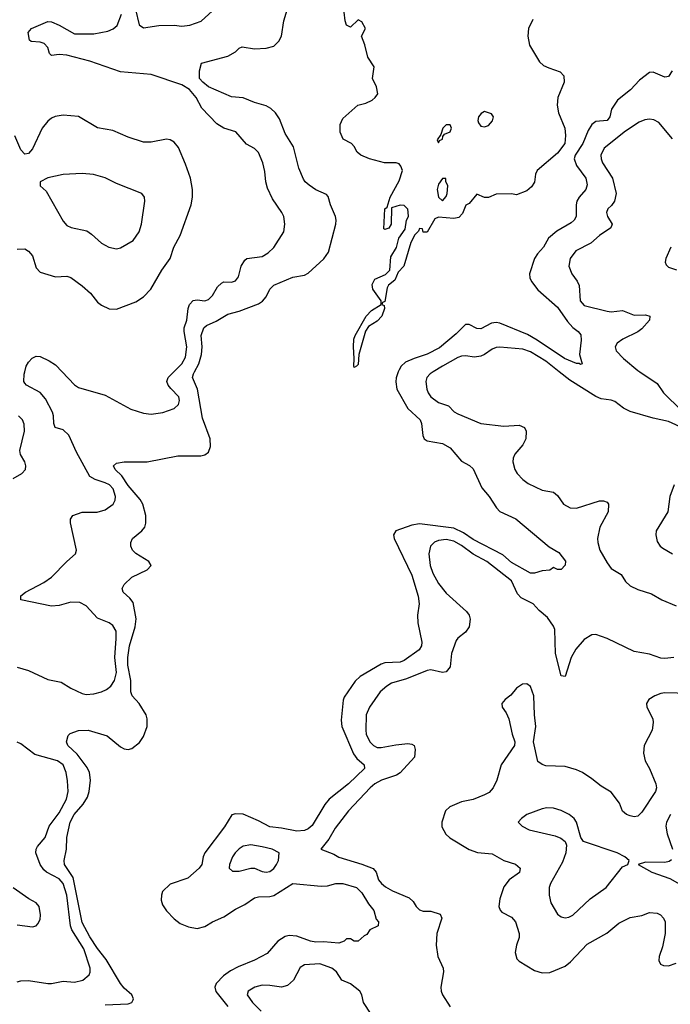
# Model space of a CAD drawing. Header units: inches. Extents: x 1843162 to 1959474, y 907081 to 1016326.
# Tile 149 of 256: x 1881704 to 1885099, y 976701 to 981836. Entities that reach past the tile are written whole.
import ezdxf

# ---------------------------------------------------------------- set-up
doc = ezdxf.new("R2010")
doc.units = ezdxf.units.IN
doc.header["$MEASUREMENT"] = 0
doc.layers.add('B8987', color=7, linetype='Continuous')
doc.layers.add('B8988', color=7, linetype='Continuous')

msp = doc.modelspace()

# ---------------------------------------------------------------- linework, layer by layer
at = {"layer": 'B8987', "color": 5}
for points, elevation in [([(1881690, 978458.8), (1881750, 978441.1), (1881850, 978394.6), (1881921, 978381), (1881970.6, 978350), (1882030, 978322.3), (1882050, 978317.3), (1882090, 978319.7), (1882130, 978330.2), (1882157.5, 978342.5), (1882179.4, 978360.6), (1882198.5, 978390), (1882208.5, 978431.5), (1882200.5, 978510), (1882208.2, 978608.2), (1882206.7, 978646.7), (1882190, 978676.2), (1882170, 978690.6), (1882110, 978714.8), (1882050, 978778.4), (1882017.2, 978797.2), (1881970, 978797.6), (1881910, 978781.2), (1881870, 978777.7), (1881709.6, 978810), (1881710, 978831.8), (1881733.6, 978850), (1881830, 978900.6), (1881870, 978927.8), (1881950, 979010.2), (1881995.4, 979050), (1882000.4, 979070), (1881968.6, 979211.4), (1881968.8, 979231.2), (1881981.6, 979250), (1882030, 979267.1), (1882107.5, 979267.5), (1882150, 979280.4), (1882191.2, 979308.8), (1882201.4, 979330), (1882203.1, 979350), (1882192.1, 979390), (1882172.5, 979410), (1882150, 979421.5), (1882097.4, 979437.4), (1882070, 979453.5), (1882000.5, 979580.5), (1881960.1, 979670), (1881930, 979697.3), (1881889.1, 979710), (1881882, 979730), (1881880.4, 979770), (1881874.7, 979790), (1881839.2, 979859.2), (1881810, 979892.5), (1881739.8, 979930), (1881730, 979941.1), (1881725.6, 979950), (1881727.2, 979987.2), (1881730.6, 980000)], 480), ([(1881925, 980000), (1881990, 979932.4), (1882010, 979918.2), (1882150, 979878.5), (1882284.2, 979804.2), (1882350, 979784.6), (1882390, 979779.6), (1882451.6, 979788.4), (1882510, 979807.6), (1882532.4, 979830), (1882537.3, 979850), (1882534.8, 979870), (1882491.9, 979911.9), (1882478.5, 979930), (1882472.1, 979950), (1882478.7, 979970), (1882508.9, 980000)], 480), ([(1882150, 976698.8), (1882270, 976702.7), (1882289.8, 976710.2), (1882296.5, 976723.5), (1882298.5, 976730), (1882289.8, 976750), (1882250, 976785.2), (1882229.7, 976809.7), (1882155.2, 976935.2), (1882110, 976992.6), (1882070, 977053.3), (1882030, 977127.9), (1881982.7, 977362.7), (1881937.8, 977430), (1881935.3, 977450), (1881947.5, 977510), (1881949.4, 977570), (1881967.8, 977650), (1881988.5, 977690), (1882035.3, 977744.7), (1882058.2, 977781.8), (1882066.8, 977810), (1882072.6, 977870), (1882067.9, 977910), (1882056.5, 977936.5), (1882004.7, 978004.7), (1881956, 978050), (1881949, 978070), (1881957.2, 978102.8), (1881966.8, 978113.2), (1882011.5, 978128.5), (1882062, 978130), (1882161, 978101), (1882230, 978044), (1882250, 978032.9), (1882270, 978030.3), (1882290, 978034.6), (1882330, 978067), (1882350, 978098), (1882368.6, 978150), (1882369.8, 978190), (1882364.2, 978210), (1882327.5, 978270), (1882291.3, 978310), (1882284.3, 978330), (1882284.1, 978390), (1882267.6, 978470), (1882267.9, 978510), (1882277.8, 978570), (1882307.4, 978670), (1882311.3, 978711.3), (1882295.8, 978795.8), (1882279.3, 978819.3), (1882244.5, 978850), (1882239.5, 978870), (1882249.5, 978890), (1882290, 978928.7), (1882370, 978967.6), (1882389.5, 978990), (1882378, 979010), (1882310, 979051.5), (1882293, 979070), (1882284.2, 979090), (1882283.6, 979110), (1882291.8, 979130), (1882340.5, 979170), (1882356.4, 979190), (1882362.4, 979210), (1882361.6, 979250), (1882345.7, 979310), (1882333.2, 979333.2), (1882270, 979407.6), (1882237.1, 979457.1), (1882201.6, 979490), (1882194, 979510), (1882210, 979522.8), (1882249.5, 979530.5), (1882370, 979530.2), (1882530, 979560.8), (1882650, 979562.3), (1882670, 979566.3), (1882690, 979581.3), (1882699, 979610), (1882698.5, 979650), (1882657.7, 979757.7), (1882632.1, 979910), (1882606, 979970), (1882611.8, 979990), (1882617, 980000)], 460), ([(1883679.9, 980000), (1883668.9, 979968.9), (1883666.8, 979946.8), (1883671.5, 979910), (1883730, 979808), (1883793.2, 979750), (1883800.2, 979730), (1883807.3, 979667.3), (1883814.9, 979650), (1883830, 979639.5), (1883910, 979626.7), (1883950, 979603.6), (1884010, 979534), (1884051.6, 979511.6), (1884070, 979494), (1884115.1, 979395.1), (1884154.3, 979350), (1884192.7, 979290), (1884210, 979271.6), (1884292.4, 979232.4), (1884467.5, 979087.5), (1884517.6, 979057.6), (1884552.5, 979012.5), (1884550.6, 978990.6), (1884530, 978969), (1884510, 978969.2), (1884490, 978979), (1884470, 978966), (1884430, 978962.4), (1884390.8, 978950), (1884370, 978949.9), (1884270, 979005.6), (1884224.6, 979044.6), (1884070, 979124.6), (1884019.3, 979159.3), (1883970, 979183.9), (1883790, 979206.3), (1883750, 979200.5), (1883666.5, 979170), (1883655, 979150), (1883658.4, 979130), (1883750, 978939.5), (1883783.2, 978830), (1883788.9, 978790), (1883780.3, 978730), (1883781.7, 978690), (1883803.1, 978590), (1883800.3, 978570), (1883788.9, 978550), (1883710, 978494.2), (1883690, 978485.2), (1883610, 978481.3), (1883590, 978475), (1883481.1, 978410), (1883454.3, 978385.7), (1883397.6, 978302.4), (1883392.5, 978287.5), (1883382, 978182), (1883385.1, 978150), (1883446.8, 978006.8), (1883462.8, 977982.8), (1883502.3, 977950), (1883502.7, 977930), (1883419.5, 977850), (1883318.8, 977770), (1883297.1, 977742.9), (1883230, 977633.8), (1883210, 977616.5), (1883190, 977606.6), (1883150, 977603.5), (1883070, 977619.9), (1883010, 977626.5), (1882950, 977658.1), (1882870, 977691.9), (1882830, 977693.9), (1882811.3, 977688.7), (1882773.4, 977626.6), (1882669.5, 977490), (1882661.4, 977470), (1882654.6, 977430), (1882639.7, 977410), (1882581.3, 977358.7), (1882490, 977328), (1882450, 977289.4), (1882443.5, 977270), (1882443.1, 977243.1), (1882450, 977219.1), (1882470, 977188.4), (1882510, 977146.4), (1882541.6, 977121.6), (1882584.5, 977104.5), (1882630, 977096.3), (1882670, 977106.3), (1882710, 977130.1), (1882770, 977156.8), (1882830, 977196.8), (1882879.3, 977220.7), (1882930, 977256.1), (1882950, 977261.8), (1883010, 977262.9), (1883030, 977268.8), (1883130, 977330.9), (1883277.3, 977317.3), (1883310, 977319), (1883354, 977330), (1883390, 977330.7), (1883462, 977310), (1883490, 977282.7), (1883524.6, 977224.6), (1883552.7, 977190), (1883564.5, 977144.5), (1883576, 977130), (1883574, 977110), (1883531.6, 977088.4), (1883516, 977064), (1883502, 977058), (1883470, 977029.2), (1883450, 977029.3), (1883430, 977042), (1883410, 977042), (1883398, 977030), (1883370, 977019.5), (1883290, 977026.2), (1883250, 977024.8), (1883220.9, 977030), (1883150, 977056.5), (1883110, 977058.9), (1883090, 977053.8), (1883051.4, 977030), (1882994.6, 976965.4), (1882930, 976930.6), (1882843.7, 976896.3), (1882804.1, 976875.9), (1882767.3, 976850), (1882729.2, 976810), (1882721.9, 976790), (1882726.7, 976766.7), (1882790.6, 976690)], 460), ([(1883862.3, 980000), (1883846.3, 979990), (1883828.1, 979970), (1883824.2, 979950), (1883828.2, 979910), (1883835.5, 979890), (1883850.2, 979870), (1883890, 979840.2), (1883942.1, 979822.1), (1883971.4, 979791.4), (1883990, 979780.2), (1884110, 979731), (1884230, 979717), (1884310, 979720.7), (1884338.4, 979710), (1884347.4, 979690), (1884345.2, 979650), (1884330, 979618.7), (1884287.9, 979570), (1884279.1, 979550), (1884278, 979530), (1884287.7, 979490), (1884299.5, 979470), (1884330, 979438), (1884357.2, 979417.2), (1884430, 979381.8), (1884490, 979372.7), (1884510, 979355.3), (1884542.4, 979310), (1884576, 979290), (1884610, 979289.3), (1884730, 979326), (1884750, 979327.6), (1884770, 979320.4), (1884777.4, 979310), (1884775.2, 979270), (1884732.1, 979190), (1884719.8, 979130), (1884720.2, 979110), (1884730.9, 979070), (1884770, 979002.9), (1884790, 978973.8), (1884842.5, 978942.5), (1884865.9, 978905.9), (1884890, 978883.5), (1884930, 978865), (1885001.1, 978841.1), (1885055.3, 978810), (1885130, 978779)], 480), ([(1885170, 979703.9), (1885090, 979740.7), (1885010, 979758.4), (1884890, 979792.8), (1884854.7, 979810), (1884810, 979844.3), (1884790, 979852), (1884739, 979859), (1884710, 979870.4), (1884575.7, 979955.7), (1884520, 980000)], 480), ([(1884940.1, 980000), (1885030, 979939.1), (1885064.2, 979890), (1885157.7, 979797.7)], 480), ([(1881670, 979442.8), (1881714.7, 979470), (1881733.6, 979490), (1881735.9, 979510), (1881730.6, 979530), (1881708.7, 979568.7), (1881704, 979590), (1881729.5, 979690), (1881727.5, 979727.5), (1881718.5, 979750), (1881698.4, 979770)], 520), ([(1885119.5, 979410), (1885097.6, 979350), (1885086.8, 979270), (1885026.1, 979170), (1885023.7, 979150), (1885030, 979114.9), (1885046.7, 979090), (1885059.7, 979079.7), (1885110, 979049.5)], 520), ([(1885117.4, 978510), (1885070, 978503.7), (1885050, 978505.6), (1884990, 978526.4), (1884910, 978541.4), (1884770, 978609), (1884710, 978628.8), (1884690, 978627.6), (1884650, 978603.6), (1884606.4, 978553.6), (1884582.2, 978510), (1884550, 978409.7), (1884530, 978414.5), (1884499.9, 978530), (1884495.8, 978655.8), (1884490, 978672.8), (1884459, 978719), (1884414.2, 978754.2), (1884382.9, 978790), (1884320.2, 978820.2), (1884302.3, 978842.3), (1884269.8, 978910), (1884141.6, 979010), (1884070, 979048.4), (1884010, 979093.7), (1883970, 979116), (1883930, 979124.9), (1883890, 979119.9), (1883868.6, 979111.4), (1883847.3, 979090), (1883839.1, 979050), (1883846, 978990), (1883859.9, 978950), (1883890, 978895.6), (1883930, 978845.4), (1884036.5, 978750), (1884049.2, 978730), (1884055, 978710), (1884049, 978670), (1884030, 978641.3), (1883990, 978609.7), (1883981.9, 978598.1), (1883957.1, 978530), (1883950, 978461.3), (1883930, 978434.9), (1883910, 978431.1), (1883850, 978445), (1883830, 978441.8), (1883722.4, 978397.6), (1883644.8, 978375.2), (1883619.7, 978360.3), (1883584.9, 978330), (1883530.2, 978250), (1883512.5, 978210), (1883510.1, 978130), (1883511.5, 978110), (1883530.9, 978070), (1883550.3, 978050), (1883570, 978041), (1883590, 978039.5), (1883666.3, 978053.7), (1883730, 978060.5), (1883750, 978058.2), (1883761.7, 978050), (1883768.2, 978030), (1883764.5, 977990), (1883690, 977907.4), (1883670, 977896.3), (1883592.6, 977870), (1883556.5, 977850), (1883532.8, 977830), (1883419.7, 977710), (1883350, 977619.1), (1883317.7, 977562.3), (1883276.3, 977510), (1883343.4, 977483.4), (1883370, 977467.9), (1883490, 977432.2), (1883549.4, 977409.4), (1883563.5, 977390), (1883577.2, 977350), (1883592.4, 977330), (1883613.6, 977313.6), (1883650, 977293), (1883735.6, 977255.6), (1883756.8, 977236.8), (1883773.6, 977210), (1883790, 977193.6), (1883810, 977187), (1883850, 977186), (1883898.7, 977170), (1883907.1, 977150), (1883881.4, 977070), (1883877.9, 977010), (1883886.7, 976950), (1883913.4, 976890), (1883916.3, 976870), (1883901, 976790), (1883903.1, 976770), (1883910.8, 976750), (1883950, 976686.9)], 480), ([(1885330, 978318.7), (1885070, 978325.3), (1885050, 978322.7), (1885019.3, 978310), (1884988, 978290), (1884974.4, 978270), (1884976.5, 978250), (1885007.2, 978190), (1885010.4, 978170), (1885004.6, 978130), (1884962.8, 978050), (1884958.9, 978010), (1884968.5, 977970), (1884991, 977930), (1885023.2, 977850), (1885027.6, 977830), (1885022.2, 977810), (1884950, 977702.6), (1884930, 977682.6), (1884910, 977679.1), (1884890, 977683.1), (1884870, 977691.1), (1884850, 977708), (1884834, 977750), (1884790, 977807.1), (1884737.8, 977837.8), (1884690, 977877.6), (1884640.7, 977910), (1884610, 977923.5), (1884550, 977940.4), (1884450, 977945.1), (1884430, 977951.1), (1884407.7, 977967.7), (1884386, 978070), (1884398.2, 978150), (1884389.8, 978210), (1884386.5, 978310), (1884370, 978358.7), (1884350, 978372.7), (1884328.2, 978370), (1884296, 978350), (1884266.8, 978313.2), (1884237.3, 978290), (1884220.5, 978270), (1884222.4, 978250), (1884241.8, 978221.8), (1884256.1, 978190), (1884273.6, 978110), (1884287.4, 978070), (1884287, 978050), (1884217.1, 977950), (1884194, 977870), (1884174.7, 977830), (1884154.1, 977805.9), (1884130, 977793), (1884070, 977768.7), (1884010, 977756.1), (1883948.4, 977730), (1883926.7, 977710), (1883906.3, 977650), (1883907, 977627), (1883927.6, 977587.6), (1883949.3, 977569.3), (1884050, 977507.7), (1884093.1, 977493.1), (1884170, 977486.2), (1884230, 977450.2), (1884290.8, 977430.8), (1884315.8, 977410), (1884311.7, 977388.3), (1884258, 977350), (1884230, 977314.2), (1884209.5, 977250), (1884205, 977210), (1884211, 977191), (1884220.5, 977180.5), (1884270, 977155.2), (1884291.8, 977130), (1884311, 977070), (1884310.2, 977050), (1884296.2, 977010), (1884290.3, 976970.3), (1884298.5, 976938.5), (1884310, 976924.9), (1884390, 976876.5), (1884430, 976865.2), (1884470, 976866.9), (1884550, 976899.7), (1884577.6, 976922.4), (1884665, 977015), (1884768.3, 977071.7), (1884830, 977124.3), (1884890, 977152.7), (1884950, 977164.3), (1884990, 977180.1), (1885030, 977176.8), (1885047.7, 977167.7), (1885063.9, 977150), (1885072.1, 977130), (1885072.3, 977070), (1885058.7, 977001.3), (1885040.3, 976950), (1885039.5, 976930), (1885048, 976910), (1885063.2, 976903.2), (1885090, 976902), (1885130, 976915.2)], 520), ([(1881690, 976817.1), (1881710, 976822.7), (1881750, 976824.1), (1881850, 976808.6), (1881870, 976808.7), (1881930, 976821.6), (1881990, 976815.8), (1882033.3, 976826.7), (1882066.3, 976853.7), (1882071.4, 976868.6), (1882071.3, 976890), (1882038.3, 976990), (1881976.7, 977090), (1881969.9, 977109.9), (1881949.7, 977270), (1881930.9, 977330), (1881910, 977356), (1881844.1, 977390), (1881830, 977401.5), (1881810.3, 977430), (1881788.4, 977490), (1881789.9, 977510), (1881796.8, 977523.2), (1881837.5, 977570), (1881857.4, 977630), (1881910, 977699), (1881947.5, 977770), (1881956.1, 977810), (1881953, 977867), (1881946.8, 977910), (1881930, 977949.8), (1881901.7, 977970), (1881783.4, 978003.4), (1881710, 978059.8), (1881690, 978067.9)], 480), ([(1885100.9, 977690), (1885079.7, 977650), (1885076.2, 977630), (1885082, 977590), (1885110.3, 977509.7)], 540), ([(1885104.9, 977455.1), (1885093.7, 977446.3), (1885070, 977439.7), (1884970, 977442.7), (1884932, 977430), (1885002.8, 977390), (1885097.4, 977357.4), (1885160.4, 977320.4)], 540), ([(1881690, 977115.1), (1881770, 977105.2), (1881789.8, 977110.2), (1881799.2, 977120.8), (1881810, 977143), (1881813, 977167), (1881805, 977210), (1881789.9, 977229.9), (1881751.3, 977251.3), (1881670, 977308.5)], 520), ([(1883537.8, 976650), (1883498.6, 976710), (1883489.9, 976749.9), (1883479.2, 976770), (1883430, 976808.2), (1883385.8, 976825.8), (1883358, 976870), (1883332.4, 976890), (1883271, 976911), (1883190, 976906.6), (1883168, 976892), (1883132.8, 976827.2), (1883102, 976798), (1883070, 976789.7), (1883010, 976799.3), (1882970, 976799.8), (1882930.8, 976790), (1882895.5, 976770), (1882890.4, 976750), (1882919.6, 976710), (1882964.3, 976664.3)], 480)]:
    msp.add_lwpolyline(points, dxfattribs=dict(at, elevation=elevation))
for points, elevation in [([(1884454.4, 977725.6), (1884430, 977721.1), (1884350.7, 977690), (1884322.8, 977670), (1884306, 977650), (1884326, 977630), (1884362.8, 977610), (1884499.1, 977579.1), (1884527.2, 977567.2), (1884550.8, 977550), (1884557.1, 977530), (1884554.4, 977490), (1884537.4, 977442.6), (1884474, 977330), (1884466.5, 977310), (1884467.6, 977270), (1884476, 977230), (1884511.3, 977171.3), (1884530, 977157.6), (1884550, 977151.8), (1884570, 977155.3), (1884590, 977165.5), (1884680.5, 977250), (1884764.4, 977310), (1884850, 977417.3), (1884878, 977430), (1884884, 977450), (1884861.2, 977470), (1884821.2, 977490), (1884646, 977550), (1884631.8, 977570), (1884609.7, 977650), (1884596.9, 977670), (1884572, 977690), (1884530, 977712.3), (1884490, 977723.1)], 540), ([(1882910, 977532.8), (1882870, 977524.8), (1882850, 977512.3), (1882828.9, 977490), (1882814.9, 977470), (1882798.4, 977430), (1882796.3, 977410), (1882814.9, 977394.9), (1882850, 977394.9), (1882910, 977411.4), (1882930, 977410.2), (1882970, 977392.7), (1882990, 977389.1), (1883010, 977393.1), (1883030, 977408.9), (1883044.8, 977430), (1883054.8, 977450), (1883058, 977490), (1883020.9, 977510), (1882970, 977522.8)], 480)]:
    msp.add_lwpolyline(points, close=True, dxfattribs=dict(at, elevation=elevation))
at = {"layer": 'B8988', "color": 5}
for points, elevation in [([(1882617, 980000), (1882638.7, 980041.3), (1882652.5, 980090), (1882655.9, 980130), (1882650.5, 980189.5), (1882665, 980230), (1882678.5, 980241.5), (1882730, 980263.9), (1882790, 980301.1), (1882850, 980316), (1882950, 980355), (1882971, 980369), (1882989.8, 980390), (1883009.2, 980430.8), (1883030, 980451.2), (1883130, 980493.8), (1883190, 980504), (1883210, 980514.9), (1883291.4, 980588.6), (1883316.3, 980623.7), (1883353.7, 980770), (1883355.8, 980790), (1883351.5, 980810), (1883326.3, 980870), (1883313.9, 980913.9), (1883304.4, 980924.4), (1883250, 980949.8), (1883214, 980974), (1883194.3, 980990), (1883185.1, 981005.1), (1883161.3, 981061.3), (1883133, 981173), (1883090, 981242.4), (1883059, 981319), (1883038.7, 981350), (1883013.7, 981373.7), (1882990, 981387.9), (1882930, 981403.9), (1882870, 981428.2), (1882810, 981434.2), (1882690, 981486.5), (1882659.7, 981510), (1882642.3, 981530), (1882641.5, 981570), (1882652.7, 981610), (1882790, 981646.4), (1882830.6, 981669.4), (1882850, 981688.5), (1882864.5, 981695.5), (1882930, 981683.9), (1882990, 981688.2), (1883030, 981699), (1883056, 981724), (1883070, 981750.5), (1883082.7, 981830), (1883124.1, 981970)], 460), ([(1882307.8, 981890), (1882327.8, 981810), (1882350, 981794.5), (1882430, 981805.5), (1882510, 981807.5), (1882550, 981801.8), (1882592, 981808), (1882650.7, 981829.3), (1882730, 981900.8)], 480), ([(1882508.9, 980000), (1882550, 980040.9), (1882570, 980076.4), (1882575.8, 980130), (1882562.1, 980210), (1882562.6, 980230), (1882576, 980270), (1882583.7, 980330), (1882590.5, 980350), (1882610, 980371.9), (1882630, 980375.1), (1882670, 980370.8), (1882690, 980377.8), (1882710, 980398.6), (1882736.3, 980443.7), (1882757.1, 980462.9), (1882770, 980468.3), (1882810, 980467.6), (1882830, 980474.3), (1882845.3, 980494.7), (1882859.3, 980550), (1882878.6, 980581.4), (1882890, 980590.2), (1882970, 980601.1), (1883000.3, 980619.7), (1883031, 980649), (1883082.3, 980730), (1883087.6, 980770), (1883081.7, 980810), (1883072.8, 980830), (1883022.7, 980902.7), (1882997.8, 980957.8), (1882988.5, 980990), (1882983.9, 981043.9), (1882973.2, 981090), (1882950, 981143.6), (1882930, 981165.1), (1882886.9, 981186.9), (1882831.9, 981251.9), (1882770, 981271.3), (1882733.4, 981293.4), (1882655.1, 981375.1), (1882625, 981430), (1882590, 981472.1), (1882550, 981496.7), (1882389.6, 981550), (1882230, 981564.9), (1882070, 981620.3), (1881950, 981652), (1881910, 981655.7), (1881869.9, 981649.9), (1881859.3, 981659.3), (1881850, 981691.5), (1881832.3, 981712.3), (1881810, 981719.8), (1881763.2, 981723.2), (1881755.1, 981730), (1881747.7, 981770), (1881765.1, 981790), (1881850, 981826.5), (1881870, 981824.6), (1881910, 981808.3), (1881990, 981763.3), (1882090, 981761.8), (1882163.2, 981776.8), (1882192, 981788), (1882213.3, 981806.7), (1882235.3, 981864.7)], 480), ([(1884382.5, 981837.5), (1884359.1, 981790), (1884355.2, 981750), (1884363.7, 981703.7), (1884416.7, 981616.7), (1884438, 981598), (1884464.8, 981584.8), (1884525.2, 981565.2), (1884544, 981544), (1884545.5, 981510), (1884512, 981430), (1884508.4, 981390), (1884516.4, 981350), (1884548.2, 981270), (1884551.9, 981231.9), (1884548.2, 981190), (1884510, 981139.6), (1884404.7, 981050), (1884396, 981030), (1884390.5, 980989.5), (1884375.2, 980964.8), (1884350, 980944), (1884296.9, 980923.1), (1884270, 980928), (1884190, 980926), (1884150, 980908.7), (1884128.9, 980908.9), (1884090, 980926), (1884050, 980878), (1884031.6, 980868.4), (1884015.3, 980824.7), (1883995.3, 980804.7), (1883970, 980799), (1883890, 980806), (1883870, 980798), (1883830, 980728), (1883810, 980728), (1883806, 980746), (1883790, 980748), (1883785.8, 980734.2), (1883766.4, 980713.6), (1883745.5, 980674.5), (1883708.9, 980551.1), (1883679.9, 980520.1), (1883661.7, 980478.3), (1883628.2, 980451.8), (1883622, 980438), (1883610, 980366), (1883598, 980362), (1883594, 980350), (1883606, 980346), (1883607.7, 980330), (1883594.6, 980290), (1883570, 980264.2), (1883523.6, 980236.4), (1883508.3, 980211.7), (1883473, 980090), (1883470, 980038), (1883462, 980030), (1883450, 980022), (1883447, 980030), (1883449.6, 980070), (1883445.4, 980130), (1883448.4, 980170), (1883455.1, 980190), (1883511.2, 980290), (1883540.5, 980319.5), (1883589.6, 980350), (1883589.6, 980370), (1883547.3, 980430), (1883544.1, 980455.9), (1883557.6, 980482.4), (1883612.3, 980507.7), (1883635.1, 980530), (1883640.4, 980599.6), (1883671.1, 980648.9), (1883682.3, 980697.7), (1883715.8, 980744.2), (1883722.9, 980790), (1883733.3, 980810), (1883732.1, 980832.1), (1883728.9, 980848.9), (1883710, 980868), (1883690, 980868.7), (1883644.7, 980855.3), (1883642, 980770), (1883630.6, 980749.4), (1883610, 980742), (1883604.7, 980744.7), (1883609.6, 980850), (1883622, 980858), (1883637, 980910), (1883684.9, 980995.1), (1883700.9, 981050), (1883693.2, 981073.2), (1883684.7, 981084.7), (1883669.4, 981089.4), (1883608, 981090), (1883529, 981110), (1883484, 981130), (1883465.1, 981145.1), (1883450, 981175.3), (1883435.3, 981190), (1883392.5, 981212.5), (1883377, 981250), (1883376.2, 981290), (1883390, 981320.7), (1883468.7, 981390), (1883510, 981400.5), (1883543, 981417), (1883559.3, 981430), (1883573.2, 981450), (1883565.4, 981485.4), (1883545.2, 981530), (1883553.2, 981590), (1883521.2, 981641.2), (1883505.6, 981705.6), (1883488, 981750), (1883508, 981790), (1883490, 981826), (1883470, 981835.3), (1883430, 981798), (1883410, 981808), (1883402, 981830), (1883396.4, 981876.4)], 440), ([(1885109.1, 981570), (1885090, 981540.5), (1885081.7, 981538.3), (1885070, 981536.4), (1885010, 981563.5), (1884990, 981561.3), (1884938.9, 981521.1), (1884892, 981470), (1884824, 981416), (1884792.6, 981370), (1884783.5, 981330), (1884770.2, 981310), (1884710, 981306), (1884689.4, 981290.5), (1884670, 981258.4), (1884643, 981190), (1884602.2, 981130), (1884598.1, 981110), (1884610, 981076.5), (1884658.2, 981010), (1884665.3, 980974.7), (1884658, 980950), (1884622.8, 980910), (1884612, 980890), (1884607.6, 980870), (1884608, 980810), (1884597.3, 980790), (1884582.4, 980777.6), (1884506.7, 980733.3), (1884463.3, 980696.7), (1884438.3, 980650), (1884405.5, 980614.5), (1884390.9, 980590), (1884365.2, 980510), (1884366.8, 980490), (1884375.6, 980470), (1884407.2, 980427.2), (1884510, 980336.4), (1884561.9, 980261.9), (1884590, 980231.6), (1884619.1, 980210), (1884631.9, 980191.9), (1884634.6, 980165.4), (1884625.5, 980090), (1884639.1, 980040.9), (1884630, 980037.2), (1884622.9, 980042.9), (1884610, 980043.5), (1884546.4, 980070), (1884404.7, 980164.7), (1884353.8, 980193.8), (1884210, 980253.2), (1884190, 980257.5), (1884166.3, 980253.7), (1884110, 980224.2), (1884090, 980225.5), (1884050, 980247), (1884030, 980245.8), (1883982.5, 980197.5), (1883894.5, 980125.5), (1883830, 980091.1), (1883762.4, 980070), (1883718, 980050), (1883695.1, 980030), (1883683.4, 980010), (1883679.9, 980000)], 460), ([(1881690, 980639.7), (1881730, 980640.9), (1881750, 980628.9), (1881770, 980604.2), (1881790, 980542), (1881810, 980519.7), (1881890, 980495.8), (1881950, 980499), (1881970, 980491.7), (1882030, 980448.9), (1882073.7, 980410), (1882110, 980363.8), (1882130, 980346.7), (1882170, 980327.4), (1882210, 980326.3), (1882310, 980364), (1882350, 980391.5), (1882388.6, 980430), (1882444.9, 980530), (1882489.1, 980590), (1882509.1, 980650), (1882542, 980710), (1882598, 980870), (1882606.4, 980910), (1882606.6, 980950), (1882595.4, 981010), (1882570, 981082.9), (1882532.8, 981170), (1882510, 981198), (1882490, 981209.6), (1882470, 981213), (1882390, 981196.8), (1882350, 981197.8), (1882270, 981223.9), (1882190, 981259.3), (1882110, 981272.9), (1882010, 981332), (1881930, 981337.6), (1881889.3, 981330.7), (1881870, 981323.1), (1881850, 981307.7), (1881820.5, 981270), (1881770, 981163.5), (1881750, 981139.1), (1881730, 981135.3), (1881710, 981157.2), (1881678.7, 981230)], 520), ([(1885110, 981214.4), (1885039.9, 981299.9), (1885013.9, 981313.9), (1884990, 981317.6), (1884965.5, 981314.5), (1884937.5, 981302.5), (1884865.1, 981254.9), (1884753.6, 981166.4), (1884736.8, 981130), (1884738.3, 981110), (1884744.8, 981090), (1884797, 981010), (1884815.9, 980930), (1884808.6, 980890), (1884793, 980867), (1884773.8, 980850), (1884765.4, 980830), (1884771.3, 980810), (1884795.8, 980770), (1884789.1, 980750), (1884730.2, 980710), (1884685.2, 980670), (1884607, 980630), (1884576.5, 980590), (1884569.1, 980550), (1884585.8, 980510), (1884613.4, 980473.4), (1884623.2, 980450), (1884629.5, 980370), (1884650, 980345.3), (1884770, 980315.7), (1884790, 980312.4), (1884850, 980319.8), (1884910, 980294.8), (1884970, 980297.4), (1884992.2, 980290), (1884990.2, 980270), (1884950, 980223.8), (1884930, 980208), (1884851.3, 980170), (1884822.3, 980150), (1884811.8, 980130), (1884816.3, 980110), (1884854.5, 980070), (1884930, 980006.9), (1884940.1, 980000)], 480), ([(1885102.6, 980650), (1885075.3, 980590), (1885072.5, 980572.5), (1885078.3, 980558.3), (1885090, 980546), (1885132.3, 980532.3)], 520), ([(1884520, 980000), (1884450, 980055.6), (1884370, 980103.6), (1884330, 980118), (1884210, 980129), (1884190, 980126.5), (1884170, 980117.5), (1884130.2, 980090), (1884110, 980081.3), (1884076.7, 980076.7), (1884030, 980083), (1884010, 980081), (1883990, 980075), (1883910.3, 980030), (1883862.3, 980000)], 480), ([(1881730.6, 980000), (1881738.4, 980030), (1881749.5, 980050.5), (1881768.7, 980071.3), (1881790, 980081.1), (1881810, 980079.2), (1881857.8, 980057.8), (1881890, 980036.3), (1881925, 980000)], 480)]:
    msp.add_lwpolyline(points, dxfattribs=dict(at, elevation=elevation))
for points, elevation in [([(1884130, 981357.2), (1884113, 981347), (1884098.8, 981330), (1884094.8, 981310), (1884098, 981298), (1884110, 981281), (1884130, 981277.3), (1884150, 981284), (1884171.8, 981308.2), (1884177.2, 981330), (1884166, 981346)], 440), ([(1883950, 981288.7), (1883930, 981288), (1883912, 981270), (1883902, 981238), (1883882, 981210), (1883890, 981194), (1883894, 981206), (1883910, 981214), (1883912.1, 981227.9), (1883920.2, 981239.8), (1883950, 981251.3), (1883958, 981270)], 440), ([(1882030, 981033.3), (1881930, 981029.7), (1881850, 981011.1), (1881810.8, 980990), (1881810.8, 980970), (1881841.4, 980941.4), (1881930, 980785.5), (1881950, 980762.4), (1881971.7, 980751.7), (1882054.3, 980734.3), (1882078.4, 980718.4), (1882130.2, 980670.2), (1882169.1, 980649.1), (1882210, 980642), (1882230, 980646.7), (1882295.8, 980684.2), (1882326.6, 980730), (1882338.9, 980770), (1882357.6, 980890), (1882354.5, 980910), (1882341.2, 980930), (1882210, 980981.6), (1882150, 981011.6), (1882089.7, 981029.7)], 540), ([(1883910, 981008.7), (1883890, 980979), (1883882.4, 980950), (1883890, 980911.3), (1883910, 980892), (1883930, 980914), (1883935.3, 980930), (1883938, 980970), (1883927.3, 980992.7), (1883927.3, 981007.3)], 440)]:
    msp.add_lwpolyline(points, close=True, dxfattribs=dict(at, elevation=elevation))

doc.saveas('drawing.dxf')
